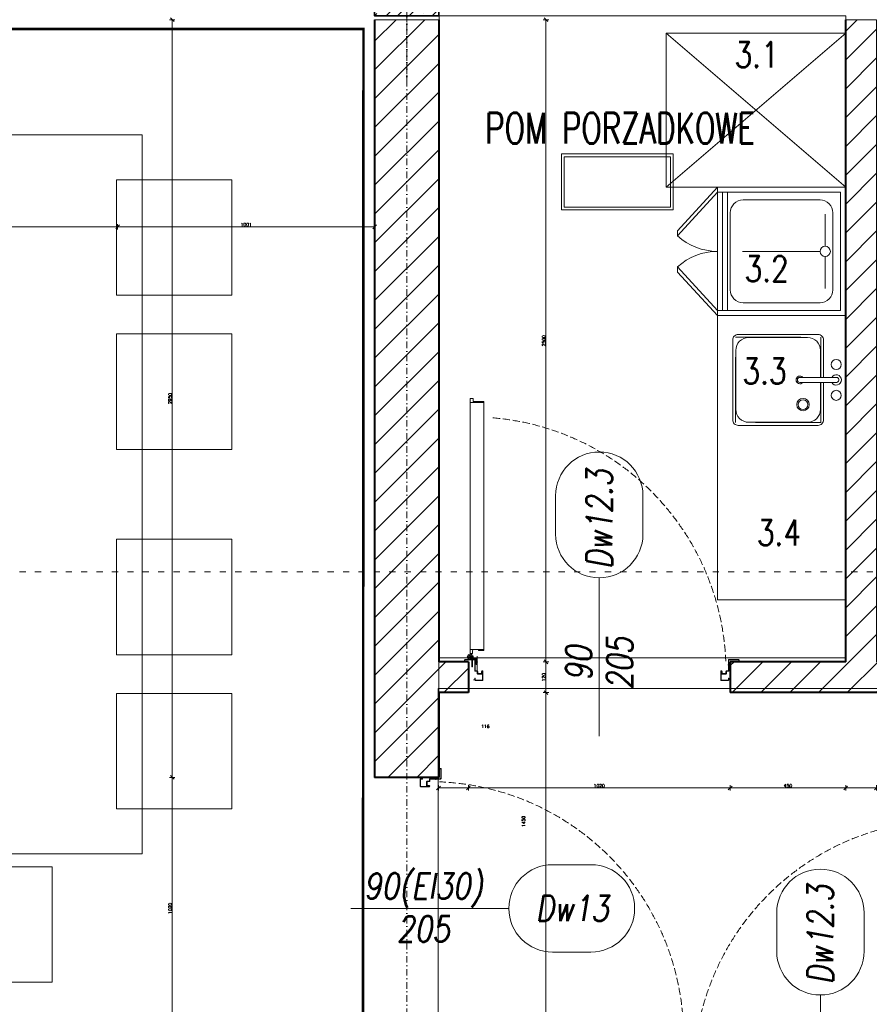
# Model space of a CAD drawing. Header units: millimetres. Extents: x -1893473 to 1546619, y -568027 to 942944.
# Tile 215 of 256: x 183314 to 186624, y -503068 to -499234. Entities that reach past the tile are written whole.
import ezdxf
from ezdxf.enums import TextEntityAlignment as Align

# ---------------------------------------------------------------- set-up
doc = ezdxf.new("R2010")
doc.units = ezdxf.units.MM
doc.header["$LTSCALE"] = 0.2
for name, pattern in [('2_3', [1, 0.5, -0.5]), ('ACAD_ISO03W100', [30, 12, -18]), ('CACHE', [9.525, 6.35, -3.175]), ('CENTER', [0.6, 0.375, -0.075, 0.075, -0.075]), ('DASHDOT', [25.4, 12.7, -6.35, 0, -6.35]), ('Hidden Line', [391.222223, 282.222223, -109])]:
    doc.linetypes.add(name, pattern=pattern)
doc.layers.get('0').update_dxf_attribs({"lineweight": 0})
for name, color, linetype, lineweight in [('!! 0_Opis_pom', 9, 'Continuous', 13), ('!! 0_Osie', 1, 'DASHDOT', 13), ('!! 1  WYDZIELENIE PPOŻ', 252, 'Continuous', 0), ('!! 1_drzwi opis', 151, 'Continuous', 9), ('!! 1_drzwi-linia', 213, 'Continuous', 5), ('!! 1_Hatch dach', 252, 'Continuous', 5), ('!! 1_hatch projektowane ściany', 4, 'Continuous', 5), ('!! 1_OPIS POM NOWE', 140, 'Continuous', 5), ('!! 1_PROJ Sciany', 2, 'Continuous', 40), ('!! 1_PROJ ŻELBET', 1, 'Continuous', 35), ('!! technologia', 20, 'Continuous', 5), ('!! wymiary osi', 250, 'Continuous', 9), ('0-osie-liniA', 14, 'DASHDOT', 5), ('P-Opis nadproża', 150, 'Continuous', 9), ('P-Osie', 1, 'DASHDOT', 18)]:
    doc.layers.add(name, color=color, linetype=linetype, lineweight=lineweight)
doc.layers.add('!! 1_ proj wyposdażenie', color=7, linetype='Continuous', lineweight=5, true_color=0xa1a1a1)
doc.layers.add('!! 1_Wyburzenia', color=7, linetype='ACAD_ISO03W100', lineweight=13, true_color=0xff0505)
doc.layers.add('Powierzchnia', color=140, linetype='Continuous', lineweight=5, plot=False)
doc.styles.add('50', font='ROMANS.shx', dxfattribs={"width": 0.8, "height": 10})
doc.styles.add('ARCHETYP', font='romans.shx', dxfattribs={"height": 15})
doc.styles.add('ARIAL', font='tahoma.ttf')
doc.styles.add('TXT', font='simplex.shx')
doc.dimstyles.new('DIM50', dxfattribs={"dimscale": 5, "dimtxt": 2.5, "dimasz": 1.5, "dimexe": 0, "dimexo": 0, "dimgap": 0.5, "dimtad": 1, "dimdec": 4, "dimrnd": 0.5, "dimdsep": 46, "dimtxsty": 'TXT', "dimblk1": 'TICK1', "dimblk2": 'TICK1', "dimsah": 1, "dimcen": 0, "dimse1": 1, "dimse2": 1, "dimclrd": 1, "dimclre": 7, "dimclrt": 9, "dimadec": 0, "dimazin": 0, "dimtfac": 1, "dimtdec": 4, "dimtmove": 2, "dimatfit": 3, "dimldrblk": 'TICK1', "dimfxl": 1, "dimtolj": 1, "dimarcsym": 0})
pattern_1 = [(45, (-604946.8, 1975923.4), (-56.1266008, 56.1266008), [])]

# ---------------------------------------------------------------- blocks, each defined once
blk = doc.blocks.new('Evier RONDA VDI3320')
at = {"ltscale": 0.2}
for p, q in [((-0.01, -0.1415), (-0.01, 0.001)), ((0.01, -0.1415), (0.01, 0.001))]:
    blk.add_line(p, q, dxfattribs=at)
for points in [[(0.01, -0.0494), (0.1555, -0.0494, -0.414214), (0.177, -0.0709), (0.177, -0.3819, -0.414214), (0.1555, -0.4034), (-0.1555, -0.4034, -0.414214), (-0.177, -0.3819), (-0.177, -0.0709, -0.414214), (-0.1555, -0.0494), (-0.01, -0.0494)], [(0.01, -0.0614), (0.115, -0.0614, -0.414214), (0.165, -0.1114), (0.165, -0.3414, -0.414214), (0.115, -0.3914), (-0.115, -0.3914, -0.414214), (-0.165, -0.3414), (-0.165, -0.1114, -0.414214), (-0.115, -0.0614), (-0.01, -0.0614)]]:
    blk.add_lwpolyline(points, format="xyb", dxfattribs=at)
at = {"linetype": 'CACHE', "ltscale": 0.2}
blk.add_lwpolyline([(0.01, -0.0604), (0.166, -0.0604), (0.166, -0.3924), (-0.166, -0.3924), (-0.166, -0.0604), (-0.01, -0.0604)], dxfattribs=at)
at = {"ltscale": 0.2}
for centre, radius in [((-0.06, 0), 0.0194), ((0.06, 0), 0.0196), ((0.0961, -0.1294), 0.0241), ((0.0961, -0.1294), 0.0191)]:
    blk.add_circle(centre, radius, dxfattribs=at)
for centre, radius, start, end in [((0, 0), 0.0201, 299.9158, 240.0842), ((0, 0), 0.0101, 354.2217, 185.7783), ((0, -0.1415), 0.015, 131.8103, 48.1897), ((0, -0.1415), 0.01, 180, 0)]:
    blk.add_arc(centre, radius, start, end, dxfattribs=at)
blk = doc.blocks.new('vidoir.p')
at = {"layer": '!! 1_ proj wyposdażenie', "ltscale": 0.1}
for p, q in [((-42.9511, 44.813), (-42.7816, 44.9684)), ((-42.9311, 44.813), (-42.7616, 44.9684)), ((-42.7816, 44.9684), (-42.7616, 44.9684)), ((-42.4711, 44.813), (-42.6407, 44.9684)), ((-42.6407, 44.9684), (-42.6207, 44.9684)), ((-42.4511, 44.813), (-42.6207, 44.9684)), ((-42.9311, 44.333), (-42.9311, 44.813)), ((-42.9311, 44.793), (-42.4711, 44.793)), ((-42.4711, 44.813), (-42.4711, 44.333)), ((-42.9311, 44.773), (-42.4711, 44.773)), ((-42.7011, 44.413), (-42.7011, 44.7157)), ((-42.7211, 44.393), (-42.8458, 44.393)), ((-42.6811, 44.393), (-42.5565, 44.393)), ((-42.4711, 44.333), (-42.9311, 44.333))]:
    blk.add_line(p, q, dxfattribs=at)
blk.add_lwpolyline([(-42.4511, 44.313), (-42.9511, 44.313), (-42.9511, 44.813), (-42.4511, 44.813)], close=True, dxfattribs=at)
blk.add_lwpolyline([(-42.5511, 44.363), (-42.8511, 44.363, -0.414214), (-42.9011, 44.413), (-42.9011, 44.713, -0.414214), (-42.8511, 44.763), (-42.5511, 44.763, -0.414214), (-42.5011, 44.713), (-42.5011, 44.413, -0.414214)], format="xyb", close=True, dxfattribs=at)
blk.add_circle((-42.7011, 44.393), 0.02, dxfattribs=at)
for centre, start, end in [((-42.9311, 44.813), 0, 42.4978), ((-42.4711, 44.813), 137.5022, 180)]:
    blk.add_arc(centre, 0.23, start, end, dxfattribs=at)
blk = doc.blocks.new('zaw-dr-90-p')
at = {"color": 2, "linetype": 'CENTER', "ltscale": 0.2}
for p, q in [((12, 0), (-12, 0)), ((0, 12), (0, -12)), ((24.5, 24), (31, 24)), ((24.5, 19), (31, 19))]:
    blk.add_line(p, q, dxfattribs=at)
at = {"ltscale": 0.2}
for p, q in [((10, 12), (6.5, 12)), ((10, 0), (10, 6.5))]:
    blk.add_line(p, q, dxfattribs=at)
blk.add_lwpolyline([(10, 10), (10, 39), (6.5, 39), (6.5, 10)], dxfattribs=at)
blk.add_lwpolyline([(0, 6.5), (23.5, 6.5, 0.414214), (28, 11), (28, 31), (24.5, 31), (24.5, 11, -0.414214), (23.5, 10), (0, 10, 4.561698), (7.6, 6.5), (4.9, 4.2)], format="xyb", dxfattribs=at)
blk.add_lwpolyline([(-0.2, -0.2), (-2.5, -0.2), (-2.5, 0.2), (-0.2, 0.2), (-0.2, 2.5), (0.2, 2.5), (0.2, 0.2), (2.8, 0.2), (2.8, -0.2), (0.2, -0.2), (0.2, -2.8), (-0.2, -2.8)], close=True)
blk.add_circle((0, 0), 6.5, dxfattribs=at)
blk = doc.blocks.new('drzwi 90- sc 12')
for p, q in [((-13620.32, 20410.16), (-13620.32, 20313.77)), ((-13614.92, 20409.86), (-13620.32, 20409.86)), ((-13616.12, 20410.26), (-13620.22, 20410.26)), ((-13616.12, 20410.26), (-13620, 20410.26)), ((-13618.17, 20410.26), (-13616.22, 20410.26)), ((-13618.17, 20410.26), (-13616.22, 20410.26)), ((-13616.12, 20410.26), (-13616.12, 20411.46)), ((-13616.12, 20411.46), (-13615.02, 20411.46)), ((-13614.92, 20411.36), (-13614.92, 20313.77)), ((-13620.32, 20313.47), (-13620.32, 20317.97)), ((-13614.92, 20312.27), (-13614.92, 20317.97)), ((-13614.92, 20313.77), (-13620.32, 20313.77)), ((-13618.22, 20313.37), (-13620.22, 20313.37)), ((-13618.22, 20313.67), (-13618.22, 20313.37)), ((-13618.22, 20313.67), (-13616.42, 20313.67)), ((-13617.77, 20311.12), (-13617.77, 20305.72)), ((-13617.77, 20311.12), (-13617.77, 20305.72)), ((-13616.17, 20309.92), (-13616.17, 20311.02)), ((-13615.92, 20313.17), (-13615.92, 20312.17)), ((-13615.92, 20312.17), (-13615.02, 20312.17)), ((-13715.57, 20308.32), (-13715.57, 20308.56)), ((-13715.57, 20307.69), (-13715.57, 20308.56)), ((-13715.57, 20307.82), (-13715.57, 20308.56)), ((-13715.57, 20307.72), (-13715.37, 20307.72)), ((-13616.17, 20309.92), (-13617.37, 20309.92)), ((-13715.77, 20301.96), (-13716.27, 20301.96)), ((-13616.77, 20301.96), (-13616.27, 20301.96))]:
    blk.add_line(p, q)
for points in [[(-13665.27, 20284.96), (-13665.27, 20325.83)], [(-13615.57, 20309.64), (-13615.32, 20309.64), (-13615.32, 20309.82), (-13616.32, 20309.82), (-13616.32, 20309.64), (-13615.92, 20309.64)]]:
    blk.add_lwpolyline(points)
at = {"lineweight": 30}
for points in [[(-13716.27, 20308.92), (-13721.27, 20308.92)], [(-13716.27, 20308.92), (-13716.27, 20296.92)], [(-13614.27, 20308.92), (-13609.27, 20308.92)], [(-13614.27, 20308.92), (-13614.27, 20296.92)]]:
    blk.add_lwpolyline(points, dxfattribs=at)
at = {"ltscale": 0.2}
for points in [[(-13715.57, 20307.51), (-13715.57, 20309.48, 0.414214), (-13715.91, 20309.82), (-13719.43, 20309.82, 0.414214), (-13719.77, 20309.48), (-13719.77, 20308.92), (-13719.59, 20308.92), (-13719.59, 20309.48, -0.414214), (-13719.43, 20309.64), (-13716.97, 20309.64)], [(-13716.97, 20309.64), (-13715.91, 20309.64, -0.414214), (-13715.75, 20309.48), (-13715.75, 20307.51)], [(-13715.75, 20307.76), (-13715.75, 20305.58, 0.414214), (-13715.41, 20305.24), (-13714.96, 20305.24, -0.414214), (-13714.8, 20305.08), (-13714.8, 20304.48, 0.414214), (-13714.46, 20304.14), (-13713.28, 20304.14, 0.414214), (-13712.94, 20304.48), (-13712.94, 20305.15, -1), (-13712.75, 20305.15), (-13712.75, 20301.96, -0.414214), (-13712.91, 20301.8), (-13715.43, 20301.8, -0.414214), (-13715.59, 20301.96), (-13715.59, 20302.52), (-13715.77, 20302.52), (-13715.77, 20301.96, 0.414214), (-13715.43, 20301.62), (-13712.91, 20301.62, 0.414214), (-13712.57, 20301.96), (-13712.57, 20305.15, 1), (-13713.12, 20305.15), (-13713.12, 20304.48, -0.414214), (-13713.28, 20304.32), (-13714.46, 20304.32, -0.414214), (-13714.62, 20304.48), (-13714.62, 20305.08, 0.414214), (-13714.96, 20305.42), (-13715.41, 20305.42, -0.414214), (-13715.57, 20305.58), (-13715.57, 20307.64)], [(-13615.92, 20309.64), (-13616.63, 20309.64, 0.414214), (-13616.79, 20309.48), (-13616.79, 20305.58, -0.414214), (-13617.13, 20305.24), (-13617.58, 20305.24, 0.414214), (-13617.74, 20305.08), (-13617.74, 20304.48, -0.414214), (-13618.08, 20304.14), (-13619.26, 20304.14, -0.414214), (-13619.6, 20304.48), (-13619.6, 20305.15, 1), (-13619.79, 20305.15), (-13619.79, 20301.96, 0.414214), (-13619.63, 20301.8), (-13617.11, 20301.8, 0.414214), (-13616.95, 20301.96), (-13616.95, 20302.52), (-13616.77, 20302.52), (-13616.77, 20301.96, -0.414214), (-13617.11, 20301.62), (-13619.63, 20301.62, -0.414214), (-13619.97, 20301.96), (-13619.97, 20305.15, -1), (-13619.42, 20305.15), (-13619.42, 20304.48, 0.414214), (-13619.26, 20304.32), (-13618.08, 20304.32, 0.414214), (-13617.92, 20304.48), (-13617.92, 20305.08, -0.414214), (-13617.58, 20305.42), (-13617.13, 20305.42, 0.414214), (-13616.97, 20305.58), (-13616.97, 20309.48, -0.414214), (-13616.63, 20309.82), (-13613.11, 20309.82, -0.414214), (-13612.77, 20309.48), (-13612.77, 20308.92), (-13612.95, 20308.92), (-13612.95, 20309.48, 0.414214), (-13613.11, 20309.64), (-13615.57, 20309.64)]]:
    blk.add_lwpolyline(points, format="xyb", dxfattribs=at)
blk.add_lwpolyline([(-13616.79, 20308.82), (-13616.97, 20308.82), (-13616.97, 20307.42), (-13616.79, 20307.42)], close=True)
for centre, radius, start, end in [((-13620.22, 20410.16), 0.1, 90, 180), ((-13615.02, 20411.36), 0.1, 0, 90), ((-13620.22, 20313.47), 0.1, 180, 270), ((-13616.42, 20313.17), 0.5, 0, 90), ((-13616.27, 20311.02), 0.1, 0, 90), ((-13615.02, 20312.27), 0.1, 270, 0)]:
    blk.add_arc(centre, radius, start, end)
at = {"linetype": 'Hidden Line', "lineweight": 9, "ltscale": 0.05}
blk.add_arc((-13615.5, 20305.14), 99.12, 94.8005, 177.6944, dxfattribs=at)
at = {"xscale": 0.09999999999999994, "yscale": 0.09999999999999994, "zscale": 0.09999999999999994, "rotation": 180.0000000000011}
blk.add_blockref('zaw-dr-90-p', (-13614.92, 20310.92), dxfattribs=at)
blk = doc.blocks.new('słup 25 x 25')
at = {"layer": '!! 1_Hatch dach'}
h = blk.add_hatch(dxfattribs=at)
h.set_pattern_fill('ANSI35', color=256)
h.set_pattern_definition([(45, (-64242.072, 198338.2015), (-4.49012806, 4.49012806), []), (45, (-64237.5816, 198338.2015), (-4.49012806, 4.49012806), [7.9375, -1.5875, 0, -1.5875])])
h.paths.add_polyline_path([(-12.5, 12.5), (12.5, 12.5), (12.5, -12.5), (-12.5, -12.5)])
at = {"layer": '!! 1_PROJ ŻELBET'}
blk.add_lwpolyline([(-12.5, 12.5), (12.5, 12.5), (12.5, -12.5), (-12.5, -12.5)], close=True, dxfattribs=at)
at = {"layer": '0-osie-liniA', "ltscale": 0.5}
for points in [[(0, 37.5), (0, -37.5)], [(-37.5, 0), (37.5, 0)]]:
    blk.add_lwpolyline(points, dxfattribs=at)
blk = doc.blocks.new('BLOK OSI')
at = {"layer": 'P-Osie'}
blk.add_lwpolyline([(53790.21, -198088.59), (53790.21, -199860.82)], dxfattribs=at)
blk = doc.blocks.new('1_ok-opis')
blk.add_line((0, 111.61), (0, 50))
for points in [[(-17, 128.61), (-17, 143.61)], [(17, 128.61), (17, 143.61)]]:
    blk.add_lwpolyline(points)
for centre, start, end in [((0, 143.61), 0, 180), ((0, 128.61), 180, 0)]:
    blk.add_arc(centre, 17, start, end)
at = {"style": 'ARCHETYP'}
for tag, height, rotation, p in [('NR', 12, 90, (0, 136.9)), ('NR', 12, 270, (0, 136.9)), ('SZEROKOŚĆ', 10, 90, (-8, 78.29)), ('WYSOKOŚĆ', 10, 270, (-8, 78.29)), ('SZEROKOŚĆ', 10, 270, (8, 78.29)), ('WYSOKOŚĆ', 10, 90, (8, 78.29))]:
    blk.add_attdef(tag, text='', height=height, rotation=rotation, dxfattribs=at).set_placement(p, align=Align.MIDDLE)
blk = doc.blocks.new('TICK1')
at = {"color": 2}
blk.add_line((-1, -1), (1, 1), dxfattribs=at)
at = {"color": 0}
for p, q in [((0, 0), (-1, 0)), ((0, -1.4), (0, 1.4))]:
    blk.add_line(p, q, dxfattribs=at)
blk = doc.blocks.new('*D1473')
at = {"layer": '!! wymiary osi', "color": 1, "lineweight": -2, "transparency": 16777216}
blk.add_line((313597.1, -505141.2), (313597.1, -507626.2), dxfattribs=at)
at = {"layer": 'DEFPOINTS', "color": 0, "transparency": 16777216}
for p in [(313179.7, -505133.7), (313179.7, -507633.7), (313597.1, -507633.7)]:
    blk.add_point(p, dxfattribs=at)
at = {"layer": '!! wymiary osi', "color": 1, "lineweight": -2, "transparency": 16777216, "xscale": 7.5, "yscale": 7.5, "zscale": 7.5}
for p, rotation in [((313597.1, -505133.7), 90), ((313597.1, -507633.7), 270)]:
    blk.add_blockref('TICK1', p, dxfattribs=dict(at, rotation=rotation))
at = {"layer": '!! wymiary osi', "color": 9, "transparency": 16777216, "insert": (313588.3, -506383.7), "char_height": 12.5, "attachment_point": 5, "rotation": 90, "style": 'TXT'}
blk.add_mtext('\\A1;2500', dxfattribs=at)
blk = doc.blocks.new('*D1474')
at = {"layer": '!! wymiary osi', "color": 1, "lineweight": -2, "transparency": 16777216}
blk.add_line((313597.1, -507641.2), (313597.1, -507746.2), dxfattribs=at)
at = {"layer": 'DEFPOINTS', "color": 0, "transparency": 16777216}
for p in [(313179.7, -507633.7), (313177.1, -507753.7), (313597.1, -507753.7)]:
    blk.add_point(p, dxfattribs=at)
at = {"layer": '!! wymiary osi', "color": 1, "lineweight": -2, "transparency": 16777216, "xscale": 7.5, "yscale": 7.5, "zscale": 7.5}
for p, rotation in [((313597.1, -507633.7), 90), ((313597.1, -507753.7), 270)]:
    blk.add_blockref('TICK1', p, dxfattribs=dict(at, rotation=rotation))
at = {"layer": '!! wymiary osi', "color": 9, "transparency": 16777216, "insert": (313588.3, -507693.7), "char_height": 12.5, "attachment_point": 5, "rotation": 90, "style": 'TXT'}
blk.add_mtext('\\A1;120', dxfattribs=at)
blk = doc.blocks.new('*D1475')
at = {"layer": '!! wymiary osi', "color": 1, "lineweight": -2, "transparency": 16777216}
blk.add_line((313597.1, -507761.2), (313597.1, -509196.2), dxfattribs=at)
at = {"layer": 'DEFPOINTS', "color": 0, "transparency": 16777216}
for p in [(313177.1, -507753.7), (313179.7, -509203.7), (313597.1, -509203.7)]:
    blk.add_point(p, dxfattribs=at)
at = {"layer": '!! wymiary osi', "color": 1, "lineweight": -2, "transparency": 16777216, "xscale": 7.5, "yscale": 7.5, "zscale": 7.5}
for p, rotation in [((313597.1, -507753.7), 90), ((313597.1, -509203.7), 270)]:
    blk.add_blockref('TICK1', p, dxfattribs=dict(at, rotation=rotation))
at = {"layer": '!! wymiary osi', "color": 9, "transparency": 16777216, "insert": (313509.6, -508255.5), "char_height": 12.5, "attachment_point": 5, "rotation": 90, "style": 'TXT'}
blk.add_mtext('\\A1;1450', dxfattribs=at)
blk = doc.blocks.new('*D1487')
at = {"layer": '!! wymiary osi', "color": 1, "lineweight": -2, "transparency": 16777216}
blk.add_line((312141.3, -509096.2), (312141.3, -508091.2), dxfattribs=at)
at = {"layer": 'DEFPOINTS', "color": 0, "transparency": 16777216}
for p in [(312141.3, -508083.7), (312929.7, -508083.7), (312929.7, -509103.7)]:
    blk.add_point(p, dxfattribs=at)
at = {"layer": '!! wymiary osi', "color": 1, "lineweight": -2, "transparency": 16777216, "xscale": 7.5, "yscale": 7.5, "zscale": 7.5}
for p, rotation in [((312141.3, -508083.7), 90), ((312141.3, -509103.7), 270)]:
    blk.add_blockref('TICK1', p, dxfattribs=dict(at, rotation=rotation))
at = {"layer": '!! wymiary osi', "color": 9, "transparency": 16777216, "insert": (312132.6, -508593.7), "char_height": 12.5, "attachment_point": 5, "rotation": 90, "style": 'TXT'}
blk.add_mtext('\\A1;1020', dxfattribs=at)
blk = doc.blocks.new('*D1488')
at = {"layer": '!! wymiary osi', "color": 1, "lineweight": -2, "transparency": 16777216}
blk.add_line((312141.3, -508076.2), (312141.3, -505141.2), dxfattribs=at)
at = {"layer": 'DEFPOINTS', "color": 0, "transparency": 16777216}
for p in [(312141.3, -505133.7), (312929.7, -505133.7), (312929.7, -508083.7)]:
    blk.add_point(p, dxfattribs=at)
at = {"layer": '!! wymiary osi', "color": 1, "lineweight": -2, "transparency": 16777216, "xscale": 7.5, "yscale": 7.5, "zscale": 7.5}
for p, rotation in [((312141.3, -505133.7), 90), ((312141.3, -508083.7), 270)]:
    blk.add_blockref('TICK1', p, dxfattribs=dict(at, rotation=rotation))
at = {"layer": '!! wymiary osi', "color": 9, "transparency": 16777216, "insert": (312132.6, -506608.7), "char_height": 12.5, "attachment_point": 5, "rotation": 90, "style": 'TXT'}
blk.add_mtext('\\A1;2950', dxfattribs=at)
blk = doc.blocks.new('*D1521')
at = {"layer": '!! wymiary osi', "color": 1, "lineweight": -2, "transparency": 16777216}
blk.add_line((310061, -505940.4), (311921, -505940.4), dxfattribs=at)
at = {"layer": 'DEFPOINTS', "color": 0, "transparency": 16777216}
for p in [(310053.5, -505133.7), (311928.5, -505108.8), (311928.5, -505940.4)]:
    blk.add_point(p, dxfattribs=at)
at = {"layer": '!! wymiary osi', "color": 1, "lineweight": -2, "transparency": 16777216, "xscale": 7.5, "yscale": 7.5, "zscale": 7.5, "rotation": 180}
blk.add_blockref('TICK1', (310053.5, -505940.4), dxfattribs=at)
at = {"layer": '!! wymiary osi', "color": 1, "lineweight": -2, "transparency": 16777216, "xscale": 7.5, "yscale": 7.5, "zscale": 7.5}
blk.add_blockref('TICK1', (311928.5, -505940.4), dxfattribs=at)
at = {"layer": '!! wymiary osi', "color": 9, "transparency": 16777216, "insert": (310991, -505931.6), "char_height": 12.5, "attachment_point": 5, "style": 'TXT'}
blk.add_mtext('\\A1;1875', dxfattribs=at)
blk = doc.blocks.new('*D1522')
at = {"layer": '!! wymiary osi', "color": 1, "lineweight": -2, "transparency": 16777216}
blk.add_line((311936, -505940.4), (312922.2, -505940.4), dxfattribs=at)
at = {"layer": 'DEFPOINTS', "color": 0, "transparency": 16777216}
for p in [(311928.5, -505108.8), (312929.7, -505133.7), (312929.7, -505940.4)]:
    blk.add_point(p, dxfattribs=at)
at = {"layer": '!! wymiary osi', "color": 1, "lineweight": -2, "transparency": 16777216, "xscale": 7.5, "yscale": 7.5, "zscale": 7.5, "rotation": 180}
blk.add_blockref('TICK1', (311928.5, -505940.4), dxfattribs=at)
at = {"layer": '!! wymiary osi', "color": 1, "lineweight": -2, "transparency": 16777216, "xscale": 7.5, "yscale": 7.5, "zscale": 7.5}
blk.add_blockref('TICK1', (312929.7, -505940.4), dxfattribs=at)
at = {"layer": '!! wymiary osi', "color": 9, "transparency": 16777216, "insert": (312429.1, -505931.6), "char_height": 12.5, "attachment_point": 5, "style": 'TXT'}
blk.add_mtext('\\A1;1001', dxfattribs=at)
blk = doc.blocks.new('*D1566')
at = {"layer": '!! wymiary osi', "color": 1, "lineweight": -2, "transparency": 16777216}
blk.add_line((313185.9, -508124.9), (313287.1, -508124.9), dxfattribs=at)
at = {"layer": 'DEFPOINTS', "color": 0, "transparency": 16777216}
for p in [(313294.6, -508124.9), (313178.4, -508833.7), (313294.6, -508833.7)]:
    blk.add_point(p, dxfattribs=at)
at = {"layer": '!! wymiary osi', "color": 1, "lineweight": -2, "transparency": 16777216, "xscale": 7.5, "yscale": 7.5, "zscale": 7.5, "rotation": 180}
blk.add_blockref('TICK1', (313178.4, -508124.9), dxfattribs=at)
at = {"layer": '!! wymiary osi', "color": 1, "lineweight": -2, "transparency": 16777216, "xscale": 7.5, "yscale": 7.5, "zscale": 7.5}
blk.add_blockref('TICK1', (313294.6, -508124.9), dxfattribs=at)
at = {"layer": '!! wymiary osi', "color": 9, "transparency": 16777216, "insert": (313360.8, -507885), "char_height": 12.5, "attachment_point": 5, "style": 'TXT'}
blk.add_mtext('\\A1;116', dxfattribs=at)
blk = doc.blocks.new('*D1567')
at = {"layer": '!! wymiary osi', "color": 1, "lineweight": -2, "transparency": 16777216}
blk.add_line((313302.1, -508124.9), (314307.1, -508124.9), dxfattribs=at)
at = {"layer": 'DEFPOINTS', "color": 0, "transparency": 16777216}
for p in [(314314.6, -508124.9), (313294.6, -508833.7), (314314.6, -508833.7)]:
    blk.add_point(p, dxfattribs=at)
at = {"layer": '!! wymiary osi', "color": 1, "lineweight": -2, "transparency": 16777216, "xscale": 7.5, "yscale": 7.5, "zscale": 7.5, "rotation": 180}
blk.add_blockref('TICK1', (313294.6, -508124.9), dxfattribs=at)
at = {"layer": '!! wymiary osi', "color": 1, "lineweight": -2, "transparency": 16777216, "xscale": 7.5, "yscale": 7.5, "zscale": 7.5}
blk.add_blockref('TICK1', (314314.6, -508124.9), dxfattribs=at)
at = {"layer": '!! wymiary osi', "color": 9, "transparency": 16777216, "insert": (313804.6, -508116.2), "char_height": 12.5, "attachment_point": 5, "style": 'TXT'}
blk.add_mtext('\\A1;1020', dxfattribs=at)
blk = doc.blocks.new('*D1568')
at = {"layer": '!! wymiary osi', "color": 1, "lineweight": -2, "transparency": 16777216}
blk.add_line((314322.1, -508124.9), (314757.1, -508124.9), dxfattribs=at)
at = {"layer": 'DEFPOINTS', "color": 0, "transparency": 16777216}
for p in [(314764.6, -508124.9), (314314.6, -508833.7), (314764.6, -508833.7)]:
    blk.add_point(p, dxfattribs=at)
at = {"layer": '!! wymiary osi', "color": 1, "lineweight": -2, "transparency": 16777216, "xscale": 7.5, "yscale": 7.5, "zscale": 7.5, "rotation": 180}
blk.add_blockref('TICK1', (314314.6, -508124.9), dxfattribs=at)
at = {"layer": '!! wymiary osi', "color": 1, "lineweight": -2, "transparency": 16777216, "xscale": 7.5, "yscale": 7.5, "zscale": 7.5}
blk.add_blockref('TICK1', (314764.6, -508124.9), dxfattribs=at)
at = {"layer": '!! wymiary osi', "color": 9, "transparency": 16777216, "insert": (314539.6, -508116.2), "char_height": 12.5, "attachment_point": 5, "style": 'TXT'}
blk.add_mtext('\\A1;450', dxfattribs=at)
blk = doc.blocks.new('*D1569')
at = {"layer": '!! wymiary osi', "color": 1, "lineweight": -2, "transparency": 16777216}
blk.add_line((314772.1, -508124.9), (314877.1, -508124.9), dxfattribs=at)
at = {"layer": 'DEFPOINTS', "color": 0, "transparency": 16777216}
for p in [(314884.6, -508124.9), (314764.6, -508833.7), (314884.6, -508833.7)]:
    blk.add_point(p, dxfattribs=at)
at = {"layer": '!! wymiary osi', "color": 1, "lineweight": -2, "transparency": 16777216, "xscale": 7.5, "yscale": 7.5, "zscale": 7.5, "rotation": 180}
blk.add_blockref('TICK1', (314764.6, -508124.9), dxfattribs=at)
at = {"layer": '!! wymiary osi', "color": 1, "lineweight": -2, "transparency": 16777216, "xscale": 7.5, "yscale": 7.5, "zscale": 7.5}
blk.add_blockref('TICK1', (314884.6, -508124.9), dxfattribs=at)
at = {"layer": '!! wymiary osi', "color": 9, "transparency": 16777216, "insert": (314980.1, -507915.5), "char_height": 12.5, "attachment_point": 5, "style": 'TXT'}
blk.add_mtext('\\A1;120', dxfattribs=at)
blk = doc.blocks.new('oznaczenie przekroi')
at = {"layer": '!! 1_Wyburzenia'}
blk.add_lwpolyline([(84721.06, -198393.4), (84958.93, -198393.4), (84958.93, -198305.1), (90995.48, -198305.1)], dxfattribs=at)
blk = doc.blocks.new('A$C2EB40A8D')
at = {"layer": '!! 1_hatch projektowane ściany'}
h = blk.add_hatch(dxfattribs=at)
h.set_pattern_fill('ANSI31', color=256, scale=25)
h.set_pattern_definition(pattern_1)
h.paths.add_polyline_path([(21028.87011, -7782.48603), (21278.87011, -7782.48603), (21278.87011, -4832.48603), (21028.87011, -4832.48603)])
h = blk.add_hatch(dxfattribs=at)
h.set_pattern_fill('ANSI31', color=256, scale=25)
h.set_pattern_definition(pattern_1)
h.paths.add_polyline_path([(21393.8353, -7452.48603), (21278.87011, -7452.48603), (21278.87011, -7332.48603), (21393.8353, -7332.48603)])
h.paths.add_polyline_path([(23613.8345, -7452.48603), (23613.8345, -7332.48603), (22983.8345, -7332.48603), (22983.8345, -4832.48603), (22863.8345, -4832.48603), (22863.8345, -7332.48603), (22413.8353, -7332.48603), (22413.8353, -7452.48603)])
h.paths.add_polyline_path([(27183.8345, -7452.48603), (27183.8345, -7332.48603), (26973.8345, -7332.48603), (26973.8345, -6690.35405), (26853.8345, -6690.35405), (26853.8345, -7332.48603), (24853.8345, -7332.48603), (24853.8345, -6082.48603), (25853.8345, -6082.48603), (25853.8345, -4837.48603), (25733.8345, -4837.48603), (25733.8345, -5962.48603), (24733.8345, -5962.48603), (24733.8345, -7332.48603), (24633.8345, -7332.48603), (24633.8345, -7452.48603)])
h.paths.add_polyline_path([(26853.8345, -5670.35405), (26973.8345, -5670.35405), (26973.8345, -4832.48603), (26853.8345, -4832.48603)])
h.paths.add_polyline_path([(28203.8345, -7332.48603), (28853.8345, -7332.48603), (28853.8345, -7452.48603), (28203.8345, -7452.48603)])
h.paths.add_polyline_path([(26265.09355, -10252.48603), (26385.09355, -10252.48603), (26385.09355, -9772.48603), (28853.8345, -9772.48603), (28853.8345, -9652.48603), (26385.09355, -9652.48603), (26385.09355, -8902.48603), (26265.09355, -8902.48603)])
h.paths.add_polyline_path([(21278.87011, -8902.48603), (22305.09355, -8902.48603), (22305.09355, -9022.48603), (21278.87011, -9022.48603)])
h.paths.add_polyline_path([(21278.87011, -11022.48603), (24695.09355, -11022.48603), (24695.09355, -10192.48603), (24815.09355, -10192.48603), (24815.09355, -11222.48603), (24695.09355, -11222.48603), (24695.09355, -11142.48603), (21276.3526, -11142.48603)])
h.paths.add_polyline_path([(21276.3526, -12786.61062), (24695.09355, -12786.61062), (24695.09355, -13282.48603), (24813.74355, -13282.48603), (24816.44355, -12241.88623), (24695.09355, -12243.08583), (24695.09355, -12666.61062), (21278.87011, -12666.61062)])
h.paths.add_polyline_path([(24345.09355, -14560.73521), (25190.09355, -14560.73521), (25190.09355, -14440.73521), (24815.09355, -14440.73521), (24815.09355, -14302.48603), (24695.09355, -14302.48603), (24695.09355, -14440.73521), (24345.09355, -14440.73521)])
h.paths.add_polyline_path([(26210.09354, -14560.66503), (26385.09355, -14560.66503), (26385.09355, -14160.73521), (28853.83391, -14160.73521), (28853.8345, -14040.73521), (26385.09355, -14040.73521), (26385.09355, -13392.48603), (26265.09355, -13392.46681), (26265.09355, -14440.73521), (26210.08529, -14440.66503)])
edge = h.paths.add_edge_path()
edge.add_line((26265.09355, -12372.46681), (26385.09355, -12372.46681))
edge.add_line((26385.09355, -12372.46681), (26385.09355, -11892.48603))
edge.add_line((26385.09355, -11892.48603), (28853.83391, -11892.48603))
edge.add_line((28853.83391, -11892.48603), (28853.83391, -11772.48603))
edge.add_line((28853.83391, -11772.48603), (26385.09355, -11772.48603))
edge.add_line((26385.09355, -11772.48603), (26385.09355, -11272.48603))
edge.add_line((26385.09355, -11272.48603), (26265.09355, -11272.48603))
edge.add_line((26265.09355, -11272.48603), (26265.09355, -12373.6664))
at = {"layer": '!! 1  WYDZIELENIE PPOŻ', "color": 20, "linetype": '2_3', "ltscale": 10, "true_color": 0xf65c09, "const_width": 10}
blk.add_lwpolyline([(11853.89315, -18612.54794), (11853.89315, -18614.65507), (20978.87444, -18612.08385), (20985.35307, -4868.61106), (17853.89315, -4868.61106), (17853.89315, -7917.49329), (15108.36536, -7917.09501), (15108.36536, -8667.48603), (14443.89315, -8667.48603), (14443.89315, -9782.77644), (11853.89324, -9767.77644), (11853.89322, -12512.42879)], dxfattribs=at)
at = {"layer": '!! 1_ proj wyposdażenie', "ltscale": 0.1}
for points in [[(22863.8345, -4884.4699), (22163.8345, -5484.4699)], [(22163.8345, -4884.4699), (22863.8345, -5484.4699)]]:
    blk.add_lwpolyline(points, dxfattribs=at)
at = {"layer": '!! 1_ proj wyposdażenie'}
for points in [[(22163.8345, -4884.4699), (22163.8345, -5484.4699), (22863.8345, -5484.4699), (22863.8345, -4884.4699)], [(18923.18721, -8080.43742), (18923.18721, -5280.43742), (20123.18721, -5280.43742), (20123.18721, -8080.43742)], [(20473.18721, -5455.43742), (20473.18721, -5905.43742), (20023.18721, -5905.43742), (20023.18721, -5455.43742)], [(22363.8345, -5984.4699), (22363.8345, -7091.65079), (22863.8345, -7091.65079), (22863.8345, -5984.4699)], [(20473.18721, -6055.43742), (20473.18721, -6505.43742), (20023.18721, -6505.43742), (20023.18721, -6055.43742)], [(20473.18721, -7305.43742), (20473.18721, -6855.43742), (20023.18721, -6855.43742), (20023.18721, -7305.43742)], [(20473.18721, -7905.43742), (20473.18721, -7455.43742), (20023.18721, -7455.43742), (20023.18721, -7905.43742)], [(19773.18721, -8580.43742), (19323.18721, -8580.43742), (19323.18721, -8130.43742), (19773.18721, -8130.43742)]]:
    blk.add_lwpolyline(points, close=True, dxfattribs=at)
at = {"layer": '!! 1_hatch projektowane ściany'}
for points in [[(21028.87011, -7782.48603), (21278.87011, -7782.48603), (21278.87011, -4832.48603), (21028.87011, -4832.48603)], [(23613.8345, -7452.48603), (23613.8345, -7332.48603), (22983.8345, -7332.48603), (22983.8345, -4832.48603), (22863.8345, -4832.48603), (22863.8345, -7332.48603), (22413.8353, -7332.48603), (22413.8353, -7452.48603)], [(21393.8353, -7452.48603), (21278.87011, -7452.48603), (21278.87011, -7332.48603), (21393.8353, -7332.48603)]]:
    blk.add_lwpolyline(points, close=True, dxfattribs=at)
at = {"layer": '!! 1_OPIS POM NOWE'}
for points in [[(21756.63379, -5572.79012), (22191.83379, -5572.79012), (22191.83379, -5355.19012), (21756.63379, -5355.19012)], [(21767.51379, -5561.91012), (22180.95379, -5561.91012), (22180.95379, -5366.07012), (21767.51379, -5366.07012)]]:
    blk.add_lwpolyline(points, close=True, dxfattribs=at)
at = {"layer": '!! 1_PROJ Sciany'}
for points in [[(21028.87011, -4832.48603), (21028.87011, -7782.48603)], [(21278.87011, -4832.48603), (21278.87011, -7332.48603)], [(22863.8345, -7332.48603), (22863.8345, -4832.48603)], [(21393.8353, -7332.48603), (21278.87011, -7332.48603)], [(21393.8353, -7332.48603), (21393.8353, -7452.48603)], [(22863.8345, -7332.48603), (22413.8345, -7332.48603)], [(22413.8345, -7332.48603), (22413.8345, -7452.48603)], [(21278.87011, -7452.48603), (21278.87011, -7782.48603)], [(21393.8353, -7452.48603), (21278.87011, -7452.48603)], [(23633.8345, -7452.48603), (22413.8345, -7452.48603)], [(21278.87011, -7782.48603), (21028.87011, -7782.48603)]]:
    blk.add_lwpolyline(points, dxfattribs=at)
at = {"layer": 'Powierzchnia'}
for points in [[(21277.61135, -7317.08775), (22863.8345, -7317.08775), (22863.8345, -4817.08775), (21280.12887, -4817.08775)], [(21276.3526, -7437.08775), (28853.8345, -7437.08775), (28853.8345, -9637.08775), (26385.09355, -9637.08775), (26385.09355, -8887.08775), (26265.09355, -8887.08775), (26258.02799, -14425.32791), (24815.09355, -14425.32791), (24815.09355, -8887.08775), (21276.3526, -8887.08775)]]:
    blk.add_lwpolyline(points, close=True, dxfattribs=at)
at = {"layer": '!! 0_Osie', "xscale": 10, "yscale": 10, "zscale": 10}
blk.add_blockref('BLOK OSI', (-516748.24414, 1976683.397), dxfattribs=at)
at = {"layer": '!! 1_ proj wyposdażenie', "xscale": 1000, "yscale": 1000, "zscale": 1000}
for name, p, rotation in [('vidoir.p', (67176.87309, 36966.67728), 90), ('Evier RONDA VDI3320', (22826.86493, -6235.02382), 270)]:
    blk.add_blockref(name, p, dxfattribs=dict(at, rotation=rotation))
at = {"layer": '!! 1_drzwi opis'}
ref = blk.add_blockref('1_ok-opis', (21903.83485, -8121.86358), dxfattribs=dict(at, xscale=-10, yscale=10, zscale=10, rotation=359.9999963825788))
ref.add_attrib('WYSOKOŚĆ', '90', dxfattribs={"layer": '0', "height": 100, "rotation": 89.99999638, "style": '50', "oblique": 10, "width": 0.8}).set_placement((21823.8349, -7338.95505), align=Align.MIDDLE)
ref.add_attrib('SZEROKOŚĆ', '205', dxfattribs={"layer": '0', "height": 100, "rotation": 89.99999638, "style": '50', "oblique": 10, "width": 0.8}).set_placement((21983.8349, -7338.95506), align=Align.MIDDLE)
ref.add_attrib('NR', 'Dw12.3', dxfattribs={"layer": '0', "height": 100, "rotation": 89.99999638, "style": '50', "oblique": 10, "width": 0.8}).set_placement((21903.83493, -6776.91956), align=Align.MIDDLE)
ref = blk.add_blockref('1_ok-opis', (20435.49197, -8292.48638), dxfattribs=dict(at, xscale=-10, yscale=10, zscale=10, rotation=269.9999963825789))
ref.add_attrib('WYSOKOŚĆ', '90(EI30)', dxfattribs={"layer": '0', "height": 100, "rotation": 359.99999638, "style": '50', "oblique": 10, "width": 0.8}).set_placement((21218.4005, -8212.48643), align=Align.MIDDLE)
ref.add_attrib('SZEROKOŚĆ', '205', dxfattribs={"layer": '0', "height": 100, "rotation": 359.99999638, "style": '50', "oblique": 10, "width": 0.8}).set_placement((21218.40049, -8372.48643), align=Align.MIDDLE)
ref.add_attrib('NR', 'Dw13', dxfattribs={"layer": '0', "height": 100, "rotation": 359.99999638, "style": '50', "oblique": 10, "width": 0.8}).set_placement((21797.99683, -8292.48646), align=Align.MIDDLE)
ref = blk.add_blockref('1_ok-opis', (22765.0939, -9745.86358), dxfattribs=dict(at, xscale=-10, yscale=10, zscale=10, rotation=359.9999963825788))
ref.add_attrib('WYSOKOŚĆ', '90', dxfattribs={"layer": '0', "height": 100, "rotation": 89.99999638, "style": '50', "oblique": 10, "width": 0.8}).set_placement((22685.09395, -8962.95505), align=Align.MIDDLE)
ref.add_attrib('SZEROKOŚĆ', '205', dxfattribs={"layer": '0', "height": 100, "rotation": 89.99999638, "style": '50', "oblique": 10, "width": 0.8}).set_placement((22845.09395, -8962.95506), align=Align.MIDDLE)
ref.add_attrib('NR', 'Dw12.3', dxfattribs={"layer": '0', "height": 100, "rotation": 89.99999638, "style": '50', "oblique": 10, "width": 0.8}).set_placement((22765.09398, -8394.53974), align=Align.MIDDLE)
at = {"layer": '!! 1_drzwi-linia', "yscale": 10, "zscale": 10}
for p, xscale in [((-114748.86174, -210421.72943), -10), ((159417.79058, -211991.72943), 10)]:
    blk.add_blockref('drzwi 90- sc 12', p, dxfattribs=dict(at, xscale=xscale))
at = {"layer": '!! 1_drzwi-linia', "xscale": 10, "yscale": 10, "zscale": 10, "rotation": 270}
blk.add_blockref('drzwi 90- sc 12', (-181810.37388, -144945.18307), dxfattribs=at)
at = {"layer": '!! 1_hatch projektowane ściany', "xscale": 10, "yscale": 10, "zscale": 10}
blk.add_blockref('słup 25 x 25', (21153.87011, -4692.48603), dxfattribs=at)
at = {"layer": '!! 1_Wyburzenia', "xscale": 10, "yscale": 10, "zscale": 10}
blk.add_blockref('oznaczenie przekroi', (-877343.67123, 1976068.79528), dxfattribs=at)
at = {"layer": '!! 0_Opis_pom', "ltscale": 0.7, "style": 'ARIAL'}
for tag, p in [('B1,21', (-891.77727, 31796.97458)), ('A1,16', (-13651.31084, 31587.95236)), ('B1/17', (-9701.43347, 31565.05244)), ('B1,19', (-5798.61305, 31587.22944)), ('1,23', (10805.41388, 31565.05244)), ('1,22', (4526.58954, 31507.65132)), ('A1,1', (-16866.13618, 31459.3792)), ('B1,18', (-7791.62894, 31330.08444)), ('B1,20', (-2961.4347, 31167.05787)), ('A1,6', (-19287.17717, 30923.71998)), ('B1,1', (14135.63445, 30913.92963)), ('B1,3', (17346.74696, 30023.81022)), ('B1,4', (29817.71501, 29157.67457)), ('A1,5', (-23454.5385, 28820.77901)), ('A1,2', (-17502.57721, 28602.57524)), ('B1,2D', (2616.16402, 28559.52261)), ('A1,15', (-13651.31084, 28261.46046)), ('B1,4', (29883.58177, 28158.35876)), ('B1,2B', (18801.54781, 27650.12382)), ('B1,2A', (13086.7373, 27376.04393)), ('A1,3', (-16846.27912, 25980.40356)), ('B1,8', (9089.53994, 25356.27639)), ('B1,6', (31915.87888, 23754.79829)), ('A1,4', (-24010.17576, 23559.17399)), ('B1,14', (-11621.32288, 23261.44183)), ('B1,13', (-3080.55208, 22924.09997)), ('B1,10', (3982.60923, 22874.21277)), ('B1,5', (29245.49088, 22896.69268)), ('B1,9', (5634.43488, 22623.92098)), ('B1,2C', (13327.26639, 22378.5328)), ('B1,7', (16398.41175, 22348.28836)), ('B1,11', (5553.20442, 20939.83877)), ('B1,12', (3693.27174, 20628.72148)), ('C1,3', (5969.08376, 16336.01084)), ('C1,2', (11955.93711, 11671.55655)), ('C1,1', (15659.17205, 11415.94196)), ('C1,4', (5140.00888, 9205.5831)), ('C1,5', (5680.4486, 6154.54995)), ('C1,10', (16327.05085, 6080.66085)), ('C1,9', (16526.57171, 3173.45283)), ('C1,6', (6367.37903, 2771.84181)), ('D0,18', (-1981.87701, -110.73158)), ('D0,7', (-13531.42299, -1159.67649)), ('C1,7', (7275.77161, -1303.00991)), ('D0,17', (2064.87671, -1345.69113)), ('D0,3', (-9324.21674, -1442.63631)), ('D0,6', (-17529.61851, -1957.37463)), ('D0,10', (-21369.4432, -2140.60378)), ('D,09', (-12990.08379, -2746.32902)), ('D0,2', (-5516.19514, -3101.87722)), ('D0,16', (2266.73061, -3284.15369)), ('D0,8', (-14357.79539, -3567.69719)), ('D0,5', (-10461.54478, -3629.26575)), ('D0,4', (-8396.53404, -4353.7937)), ('D0,15', (1974.41895, -5205.84774)), ('D0,1', (-5633.49598, -5662.48534)), ('D0,11', (-23334.09291, -6045.78706)), ('D0,12', (-22436.85763, -9302.9678)), ('D0,13', (-22436.85763, -11581.16526)), ('D0,14', (-13645.94445, -11884.57769))]:
    blk.add_attdef(tag, text='', height=119.68, dxfattribs=at).set_placement(p, align=Align.MIDDLE_CENTER)
at = {"layer": '!! 1_OPIS POM NOWE', "style": 'TXT', "width": 0.7}
blk.add_text('POM PORZADKOWE', height=120, dxfattribs=at).set_placement((21985.38511, -5314.727), align=Align.CENTER)
at = {"layer": '!! 1_OPIS POM NOWE', "style": 'ARIAL'}
for tag, p in [('C1.7A', (7769.3756, 685.765)), ('C1.7C', (7655.80151, -2045.04756)), ('C1.8B', (10935.93068, -2107.41983)), ('C1.8A', (13897.39715, -2120.69016)), ('C1.7B', (8274.43201, -3270.18959)), ('E1.2', (16701.02923, -5331.07351)), ('E1.5E', (21974.23379, -5463.99012)), ('E1.5D', (24989.27391, -5785.36474)), ('E1.1', (8357.81567, -5851.01076)), ('E1.5C', (25222.53959, -6394.64172)), ('E1.5B', (27694.70831, -7009.86571)), ('E1.6', (5279.46063, -8141.28746)), ('E1.5A', (25547.9555, -8495.18994)), ('E1.5G', (23977.19473, -9792.46695)), ('E1.5F', (22414.7084, -9822.66389)), ('E1,4', (13935.69867, -10458.20073)), ('E1.5L', (28030.8296, -11267.7725)), ('E1.3', (5639.18862, -11994.01941)), ('E1.5H', (23988.49716, -12231.38049)), ('E1.5K', (27714.73934, -12977.98364)), ('E1.5I', (22290.68736, -13989.9049)), ('E1.5J', (27095.71534, -16088.17469))]:
    blk.add_attdef(tag, text='', height=119.68, dxfattribs=at).set_placement(p, align=Align.MIDDLE_CENTER)
at = {"layer": '!! technologia', "char_height": 100, "attachment_point": 1, "style": '50'}
for s, insert in [('3.1', (22431.17664, -4918.23994)), ('3.2', (22470.06681, -5752.27813)), ('3.3', (22461.89463, -6150.83151)), ('3.4', (22518.17828, -6779.10882))]:
    blk.add_mtext_dynamic_manual_height_columns(s, width=33.3164928, gutter_width=50, heights=[0], dxfattribs=dict(at, insert=insert))
at = {"layer": '!! wymiary osi'}
for base, p1, p2, picture, middle in [((20027.66814, -5639.10291), (18152.65941, -4832.48603), (20027.66814, -4807.51328), '*D1521', (19090.16378, -5630.35291)), ((21028.87011, -5639.10291), (20027.66814, -4807.51328), (21028.87011, -4832.48603), '*D1522', (20528.26912, -5630.35291)), ((22413.8353, -7823.666), (21393.8353, -8532.48603), (22413.8353, -8532.48603), '*D1567', (21903.8353, -7814.916)), ((22863.8345, -7823.666), (22413.8353, -8532.48603), (22863.8345, -8532.48603), '*D1568', (22638.8349, -7814.916))]:
    dim = blk.add_linear_dim(base=base, p1=p1, p2=p2, dimstyle='DIM50', dxfattribs=at)
    dim.commit()
    dim.dimension.update_dxf_attribs({"geometry": picture, "text_midpoint": middle, "insert": (-291900.79406, 500301.26018)})
for base, p1, p2, picture, middle in [((20240.52931, -4832.48603), (21028.87011, -7782.48603), (21028.87011, -4832.48603), '*D1488', (20231.77931, -6307.48603)), ((21696.28595, -7332.48603), (21278.87011, -4832.48603), (21278.87011, -7332.48603), '*D1473', (21687.53595, -6082.48603)), ((21696.28595, -7452.48603), (21278.87011, -7332.48603), (21276.3526, -7452.48603), '*D1474', (21687.53595, -7392.48603)), ((20240.52931, -7782.48603), (21028.87011, -8802.48603), (21028.87011, -7782.48603), '*D1487', (20231.77931, -8292.48603))]:
    dim = blk.add_linear_dim(base=base, p1=p1, p2=p2, angle=90, dimstyle='DIM50', dxfattribs=at)
    dim.commit()
    dim.dimension.update_dxf_attribs({"geometry": picture, "text_midpoint": middle, "insert": (-291900.79406, 500301.26018)})
dim = blk.add_linear_dim(base=(21696.28595, -8902.48603), p1=(21276.3526, -7452.48603), p2=(21278.87011, -8902.48603), angle=90, dimstyle='DIM50', dxfattribs=at)
dim.commit()
dim.dimension.update_dxf_attribs({"geometry": '*D1475', "text_midpoint": (21608.78595, -7954.20531), "dimtype": 128, "insert": (-291900.79406, 500301.26018)})
for base, p1, p2, picture, middle, set_off in [((21393.835299, -7823.665997), (21277.611353, -8532.486031), (21393.835299, -8532.486031), '*D1566', (21460.020895, -7583.771196), (-291900.794062, 500301.26018)), ((22983.8345, -7823.666), (22863.8345, -8532.48603), (22983.8345, -8532.48603), '*D1569', (23079.30869, -7614.28832), (-291900.79406, 500301.26018))]:
    dim = blk.add_linear_dim(base=base, p1=p1, p2=p2, dimstyle='DIM50', dxfattribs=at)
    dim.commit()
    dim.dimension.update_dxf_attribs({"geometry": picture, "text_midpoint": middle, "dimtype": 128, "insert": set_off})

msp = doc.modelspace()

# ---------------------------------------------------------------- block references
at = {"layer": 'P-Opis nadproża', "color": 4}
msp.add_blockref('A$C2EB40A8D', (163667.94092, -494401.63474), dxfattribs=at)

doc.saveas('drawing.dxf')
